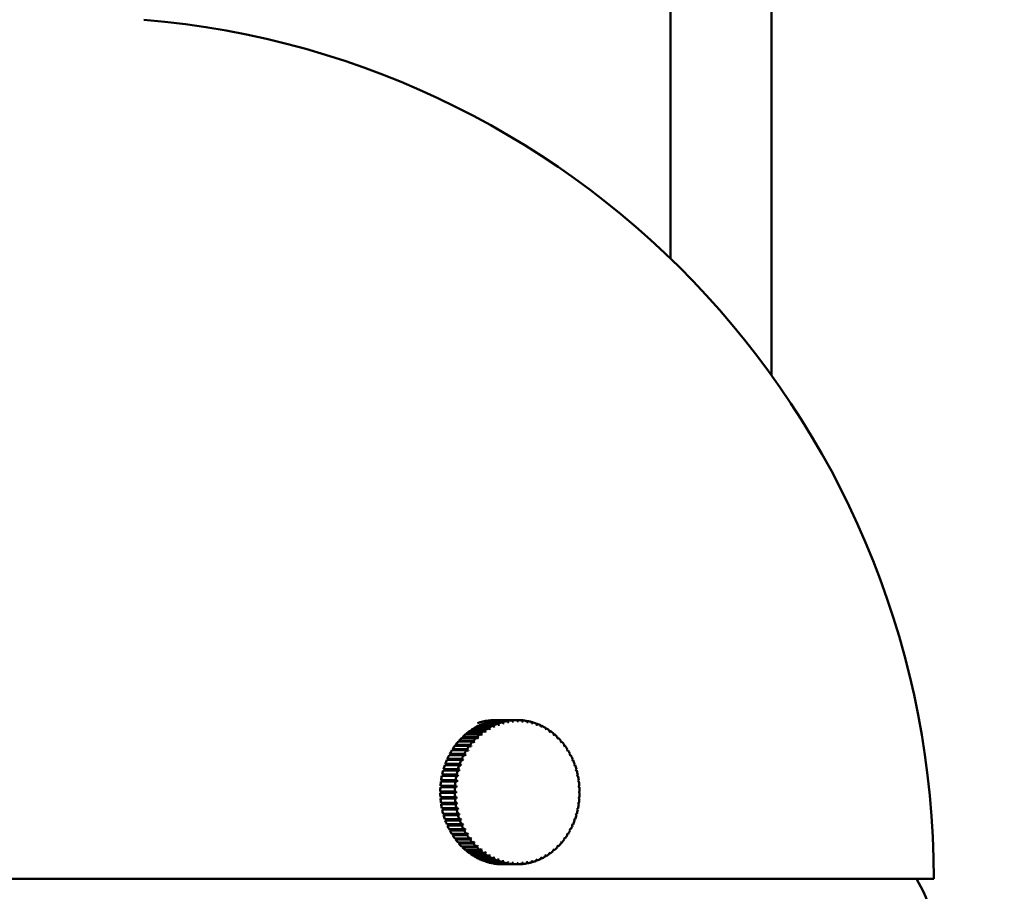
# Model space of a CAD drawing. Header units: millimetres. Extents: x 849 to 4035, y 828 to 3843.
# Tile 31 of 105: x 2190 to 2258, y 1545 to 1606. Entities that reach past the tile are written whole.
import ezdxf

# ---------------------------------------------------------------- set-up
doc = ezdxf.new("R2010")
doc.units = ezdxf.units.MM
doc.header["$LTSCALE"] = 15
doc.layers.add('Widoczne (ISO)', color=7, linetype='Continuous', lineweight=50)
doc.layers.add('Wymiar (ISO)', color=7, linetype='Continuous', lineweight=18)
doc.styles.add('Tekst notatki (ISO)', font='tahoma.ttf')
doc.dimstyles.new('Domyślne (ISO)', dxfattribs={"dimscale": 15, "dimtxt": 3, "dimasz": 3, "dimexe": 3.175, "dimexo": 0, "dimgap": 0.762, "dimtad": 1, "dimdec": 1, "dimlfac": 0.03937, "dimrnd": 1e-08, "dimzin": 0, "dimdsep": 46, "dimtxsty": 'Tekst notatki (ISO)', "dimblk": 'Filled-1', "dimcen": 0.09, "dimdle": 10, "dimse1": 1, "dimse2": 1, "dimclrd": 256, "dimclre": 256, "dimclrt": 256, "dimadec": 0, "dimazin": 0, "dimtfac": 0.666667, "dimtmove": 0, "dimatfit": 3, "dimfxl": 1, "dimtolj": 1, "dimlwd": 15, "dimlwe": 15, "dimarcsym": 0})

# ---------------------------------------------------------------- blocks, each defined once
blk = doc.blocks.new('Filled-1')
at = {"color": 0}
for p, q in [((0, 0), (-1, 0.25)), ((-1, 0.25), (-1, -0.25)), ((-1, 0), (0, 0)), ((-1, -0.25), (0, 0))]:
    blk.add_line(p, q, dxfattribs=at)
at = {"color": 0, "flags": 128}
blk.add_lwpolyline([(-1, -0.25), (0, 0), (-1, 0.25), (-1, -0.25)], dxfattribs=at)
at = {"color": 0}
blk.add_solid([(-1, -0.25), (0, 0), (-1, 0.25), (-1, -0.25)], dxfattribs=at)
blk = doc.blocks.new('*D8')
at = {"layer": 'Defpoints', "color": 0, "transparency": 16777216}
for p in [(1978.861, 1686.061), (2593.483, 1686.061), (2593.483, 903.188)]:
    blk.add_point(p, dxfattribs=at)
at = {"layer": 'Wymiar (ISO)', "lineweight": 15, "transparency": 16777216}
blk.add_line((2023.861, 903.188), (2548.483, 903.188), dxfattribs=at)
at = {"layer": 'Wymiar (ISO)', "lineweight": 15, "transparency": 16777216, "xscale": 45, "yscale": 45, "zscale": 45, "rotation": 180}
blk.add_blockref('Filled-1', (1978.861, 903.188), dxfattribs=at)
at = {"layer": 'Wymiar (ISO)', "lineweight": 15, "transparency": 16777216, "xscale": 45, "yscale": 45, "zscale": 45}
blk.add_blockref('Filled-1', (2593.483, 903.188), dxfattribs=at)
at = {"layer": 'Wymiar (ISO)', "lineweight": 18, "transparency": 16777216, "insert": (2193.951, 1037.52), "char_height": 45, "attachment_point": 1, "style": 'Tekst notatki (ISO)'}
blk.add_mtext('\\A1;24.8\\P63 mm', dxfattribs=at)

msp = doc.modelspace()

# ---------------------------------------------------------------- linework, layer by layer
at = {"layer": 'Widoczne (ISO)'}
for p, q in [((2234.983, 2273.602), (2234.983, 1589.047)), ((2241.983, 2273.602), (2241.983, 1580.958)), ((2222.666, 1556.664), (2221.666, 1556.664)), ((2221.746, 1556.702), (2222.746, 1556.702)), ((2221.759, 1556.664), (2221.746, 1556.702)), ((2222.983, 1556.803), (2221.983, 1556.803)), ((2222.066, 1556.834), (2223.066, 1556.834)), ((2222.074, 1556.803), (2222.066, 1556.834)), ((2223.31, 1556.913), (2222.31, 1556.913)), ((2222.394, 1556.936), (2223.394, 1556.936)), ((2222.399, 1556.913), (2222.394, 1556.936)), ((2223.643, 1556.993), (2222.643, 1556.993)), ((2222.728, 1557.008), (2223.728, 1557.008)), ((2222.73, 1556.993), (2222.728, 1557.008)), ((2222.847, 1557.061), (2222.858, 1557.061)), ((2223.98, 1557.042), (2222.98, 1557.042)), ((2223.033, 1556.739), (2223.081, 1556.739)), ((2223.066, 1557.05), (2224.066, 1557.05)), ((2223.067, 1557.042), (2223.066, 1557.05)), ((2224.32, 1557.061), (2223.32, 1557.061)), ((2223.361, 1556.839), (2223.386, 1556.839)), ((2224.32, 1557.061), (2224.406, 1557.061)), ((2224.663, 1557.041), (2224.746, 1557.041)), ((2225.003, 1556.991), (2225.083, 1556.991)), ((2225.338, 1556.91), (2225.416, 1556.91)), ((2225.666, 1556.799), (2225.742, 1556.799)), ((2225.985, 1556.659), (2226.059, 1556.659)), ((2221.782, 1556.08), (2220.782, 1556.08)), ((2220.852, 1556.139), (2221.852, 1556.139)), ((2220.889, 1556.08), (2220.852, 1556.139)), ((2222.063, 1556.301), (2221.063, 1556.301)), ((2221.137, 1556.353), (2222.137, 1556.353)), ((2221.164, 1556.301), (2221.137, 1556.353)), ((2222.358, 1556.496), (2221.358, 1556.496)), ((2221.435, 1556.541), (2222.435, 1556.541)), ((2221.455, 1556.496), (2221.435, 1556.541)), ((2221.809, 1556.058), (2221.915, 1556.058)), ((2222.099, 1556.268), (2222.191, 1556.268)), ((2222.4, 1556.452), (2222.479, 1556.452)), ((2222.712, 1556.61), (2222.777, 1556.61)), ((2226.293, 1556.491), (2226.367, 1556.491)), ((2226.589, 1556.295), (2226.661, 1556.295)), ((2226.869, 1556.073), (2226.942, 1556.073)), ((2220.097, 1555.351), (2221.097, 1555.351)), ((2220.162, 1555.286), (2220.097, 1555.351)), ((2220.154, 1555.275), (2220.162, 1555.286)), ((2220.162, 1555.286), (2221.181, 1555.286)), ((2221.269, 1555.566), (2220.269, 1555.566)), ((2220.33, 1555.636), (2221.33, 1555.636)), ((2220.391, 1555.566), (2220.33, 1555.636)), ((2220.391, 1555.566), (2220.391, 1555.566)), ((2221.517, 1555.835), (2220.517, 1555.835)), ((2220.583, 1555.899), (2221.583, 1555.899)), ((2220.63, 1555.835), (2220.583, 1555.899)), ((2221.269, 1555.566), (2221.408, 1555.566)), ((2221.532, 1555.823), (2221.653, 1555.823)), ((2227.136, 1555.827), (2227.207, 1555.827)), ((2227.392, 1555.557), (2227.454, 1555.557)), ((2220.646, 1554.636), (2219.646, 1554.636)), ((2219.691, 1554.721), (2220.691, 1554.721)), ((2219.765, 1554.669), (2219.691, 1554.721)), ((2219.747, 1554.636), (2219.765, 1554.669)), ((2219.765, 1554.669), (2220.785, 1554.669)), ((2220.832, 1554.964), (2219.832, 1554.964)), ((2219.883, 1555.045), (2220.883, 1555.045)), ((2219.953, 1554.987), (2219.883, 1555.045)), ((2219.939, 1554.964), (2219.953, 1554.987)), ((2219.953, 1554.987), (2220.973, 1554.987)), ((2221.04, 1555.275), (2220.04, 1555.275)), ((2227.627, 1555.266), (2227.682, 1555.266)), ((2227.84, 1554.955), (2227.889, 1554.955)), ((2228.03, 1554.626), (2228.075, 1554.626)), ((2220.343, 1553.934), (2219.343, 1553.934)), ((2219.376, 1554.026), (2220.376, 1554.026)), ((2219.456, 1553.988), (2219.376, 1554.026)), ((2219.436, 1553.934), (2219.456, 1553.988)), ((2219.456, 1553.988), (2220.478, 1553.988)), ((2220.482, 1554.292), (2219.482, 1554.292)), ((2219.522, 1554.381), (2220.522, 1554.381)), ((2219.599, 1554.336), (2219.522, 1554.381)), ((2219.579, 1554.292), (2219.599, 1554.336)), ((2219.599, 1554.336), (2220.62, 1554.336)), ((2228.197, 1554.281), (2228.238, 1554.281)), ((2228.338, 1553.923), (2228.377, 1553.923)), ((2219.159, 1553.283), (2220.159, 1553.283)), ((2219.243, 1553.259), (2219.159, 1553.283)), ((2219.227, 1553.186), (2219.243, 1553.259)), ((2220.228, 1553.564), (2219.228, 1553.564)), ((2219.243, 1553.259), (2220.266, 1553.259)), ((2219.255, 1553.659), (2220.255, 1553.659)), ((2219.337, 1553.629), (2219.255, 1553.659)), ((2219.319, 1553.564), (2219.337, 1553.629)), ((2219.337, 1553.629), (2220.359, 1553.629)), ((2228.455, 1553.553), (2228.491, 1553.553)), ((2220.075, 1552.8), (2219.075, 1552.8)), ((2219.089, 1552.899), (2220.089, 1552.899)), ((2219.174, 1552.883), (2219.089, 1552.899)), ((2220.138, 1553.186), (2219.138, 1553.186)), ((2219.163, 1552.8), (2219.174, 1552.883)), ((2219.174, 1552.883), (2220.197, 1552.883)), ((2228.545, 1553.174), (2228.579, 1553.174)), ((2228.608, 1552.788), (2228.642, 1552.788)), ((2219.028, 1552.117), (2220.028, 1552.117)), ((2219.114, 1552.117), (2219.028, 1552.117)), ((2220.028, 1552.017), (2219.028, 1552.017)), ((2220.038, 1552.41), (2219.038, 1552.41)), ((2219.045, 1552.509), (2220.045, 1552.509)), ((2219.131, 1552.501), (2219.045, 1552.509)), ((2219.114, 1552.117), (2220.138, 1552.117)), ((2219.114, 1552.017), (2219.114, 1552.117)), ((2219.125, 1552.41), (2219.131, 1552.501)), ((2219.131, 1552.501), (2220.154, 1552.501)), ((2228.645, 1552.398), (2228.678, 1552.398)), ((2228.688, 1552.105), (2228.655, 1552.105)), ((2219.037, 1551.725), (2220.037, 1551.725)), ((2219.044, 1551.625), (2219.13, 1551.633)), ((2220.044, 1551.625), (2219.044, 1551.625)), ((2219.074, 1551.334), (2220.074, 1551.334)), ((2219.087, 1551.236), (2219.172, 1551.251)), ((2220.087, 1551.236), (2219.087, 1551.236)), ((2219.13, 1551.633), (2219.124, 1551.725)), ((2220.153, 1551.633), (2219.13, 1551.633)), ((2219.172, 1551.251), (2219.161, 1551.334)), ((2220.195, 1551.251), (2219.172, 1551.251)), ((2228.64, 1551.323), (2228.607, 1551.323)), ((2228.677, 1551.713), (2228.645, 1551.713)), ((2219.136, 1550.949), (2220.136, 1550.949)), ((2219.156, 1550.851), (2219.24, 1550.874)), ((2220.156, 1550.851), (2219.156, 1550.851)), ((2219.24, 1550.874), (2219.225, 1550.949)), ((2219.225, 1550.569), (2220.225, 1550.569)), ((2220.263, 1550.874), (2219.24, 1550.874)), ((2219.251, 1550.474), (2219.334, 1550.505)), ((2219.334, 1550.505), (2219.316, 1550.569)), ((2220.356, 1550.505), (2219.334, 1550.505)), ((2228.488, 1550.558), (2228.451, 1550.558)), ((2228.577, 1550.937), (2228.542, 1550.937)), ((2220.251, 1550.474), (2219.251, 1550.474)), ((2219.339, 1550.2), (2220.339, 1550.2)), ((2219.372, 1550.107), (2219.452, 1550.145)), ((2220.372, 1550.107), (2219.372, 1550.107)), ((2219.452, 1550.145), (2219.432, 1550.2)), ((2220.474, 1550.145), (2219.452, 1550.145)), ((2219.478, 1549.841), (2220.478, 1549.841)), ((2219.594, 1549.797), (2219.575, 1549.841)), ((2228.233, 1549.831), (2228.192, 1549.831)), ((2228.373, 1550.189), (2228.334, 1550.189)), ((2219.517, 1549.752), (2219.594, 1549.797)), ((2220.517, 1549.752), (2219.517, 1549.752)), ((2220.615, 1549.797), (2219.594, 1549.797)), ((2219.641, 1549.497), (2220.641, 1549.497)), ((2219.686, 1549.411), (2219.759, 1549.463)), ((2220.686, 1549.411), (2219.686, 1549.411)), ((2219.759, 1549.463), (2219.742, 1549.497)), ((2220.78, 1549.463), (2219.759, 1549.463)), ((2219.826, 1549.168), (2220.826, 1549.168)), ((2219.877, 1549.087), (2219.947, 1549.145)), ((2219.947, 1549.145), (2219.933, 1549.168)), ((2220.967, 1549.145), (2219.947, 1549.145)), ((2227.883, 1549.158), (2227.834, 1549.158)), ((2228.07, 1549.486), (2228.025, 1549.486)), ((2220.877, 1549.087), (2219.877, 1549.087)), ((2220.034, 1548.857), (2221.034, 1548.857)), ((2220.09, 1548.781), (2220.156, 1548.845)), ((2221.09, 1548.781), (2220.09, 1548.781)), ((2220.156, 1548.845), (2220.147, 1548.857)), ((2221.174, 1548.845), (2220.156, 1548.845)), ((2220.262, 1548.566), (2221.262, 1548.566)), ((2220.323, 1548.495), (2220.384, 1548.565)), ((2221.323, 1548.495), (2220.323, 1548.495)), ((2220.384, 1548.565), (2220.384, 1548.566)), ((2221.401, 1548.565), (2220.384, 1548.565)), ((2227.446, 1548.557), (2227.384, 1548.557)), ((2227.675, 1548.848), (2227.62, 1548.848)), ((2220.509, 1548.296), (2221.509, 1548.296)), ((2220.575, 1548.231), (2220.623, 1548.296)), ((2221.575, 1548.231), (2220.575, 1548.231)), ((2220.773, 1548.049), (2221.773, 1548.049)), ((2220.843, 1547.99), (2220.881, 1548.049)), ((2221.843, 1547.99), (2220.843, 1547.99)), ((2221.054, 1547.828), (2222.054, 1547.828)), ((2221.128, 1547.775), (2221.156, 1547.828)), ((2222.128, 1547.775), (2221.128, 1547.775)), ((2221.646, 1548.307), (2221.523, 1548.307)), ((2221.907, 1548.071), (2221.8, 1548.071)), ((2222.182, 1547.86), (2222.089, 1547.86)), ((2226.653, 1547.821), (2226.58, 1547.821)), ((2226.934, 1548.042), (2226.861, 1548.042)), ((2227.199, 1548.288), (2227.128, 1548.288)), ((2221.349, 1547.632), (2222.349, 1547.632)), ((2221.426, 1547.586), (2221.446, 1547.632)), ((2222.426, 1547.586), (2221.426, 1547.586)), ((2221.656, 1547.464), (2222.656, 1547.464)), ((2221.736, 1547.425), (2221.75, 1547.464)), ((2222.736, 1547.425), (2221.736, 1547.425)), ((2221.974, 1547.324), (2222.974, 1547.324)), ((2222.056, 1547.293), (2222.065, 1547.324)), ((2223.056, 1547.293), (2222.056, 1547.293)), ((2222.3, 1547.213), (2223.3, 1547.213)), ((2222.384, 1547.189), (2222.389, 1547.213)), ((2223.384, 1547.189), (2222.384, 1547.189)), ((2222.47, 1547.675), (2222.391, 1547.675)), ((2222.632, 1547.132), (2223.632, 1547.132)), ((2222.767, 1547.517), (2222.703, 1547.517)), ((2222.718, 1547.116), (2222.72, 1547.132)), ((2223.718, 1547.116), (2222.718, 1547.116)), ((2223.071, 1547.387), (2223.023, 1547.387)), ((2223.377, 1547.286), (2223.351, 1547.286)), ((2225.073, 1547.13), (2224.992, 1547.13)), ((2225.406, 1547.21), (2225.328, 1547.21)), ((2225.732, 1547.32), (2225.656, 1547.32)), ((2226.05, 1547.459), (2225.976, 1547.459)), ((2226.357, 1547.626), (2226.284, 1547.626)), ((2222.97, 1547.081), (2223.97, 1547.081)), ((2223.056, 1547.073), (2223.057, 1547.081)), ((2224.056, 1547.073), (2223.056, 1547.073)), ((2223.309, 1547.062), (2224.309, 1547.062)), ((2223.396, 1547.061), (2223.396, 1547.062)), ((2224.396, 1547.061), (2223.396, 1547.061)), ((2224.735, 1547.08), (2224.652, 1547.08)), ((2133.733, 1546.061), (2253.233, 1546.061)), ((2252.04, 1546.061), (2252.493, 1545.191))]:
    msp.add_line(p, q, dxfattribs=at)
for centre, radius, start, end in [((2193.483, 1546.061), 59.75, 0, 85.19976), ((2248.058, 1542.882), 5, 7.12412, 27.49431)]:
    msp.add_arc(centre, radius, start, end, dxfattribs=at)
for centre, major_axis, ratio, start_param, end_param in [((2223.358, 1552.061), (0, 5), 0.866025, 0.401499, 0.460038), ((2222.858, 1552.061), (0, 5), 0.866025, 6.225418, 6.572872), ((2223.358, 1552.061), (0, 5), 0.866025, 0.322959, 0.381498), ((2223.358, 1552.061), (0, 5), 0.866025, 0.244419, 0.302958), ((2223.358, 1552.061), (0, 5), 0.866025, 0.165879, 0.224419), ((2224.358, 1552.061), (0, 5), 0.866025, 0.401499, 0.460038), ((2221.693, 1552.042), (-3.119, 6.544), 0.462169, 5.241001, 5.256539), ((2223.358, 1552.061), (0, 5), 0.866025, 0.087339, 0.145879), ((2224.358, 1552.061), (0, 5), 0.866025, 0.322959, 0.381498), ((2221.773, 1552.08), (3.119, -6.544), 0.462169, 2.099409, 2.114946), ((2221.692, 1552.046), (-2.538, 6.791), 0.475713, 5.281925, 5.297462), ((2224.396, 1552.061), (0, 4.918), 0.866025, 0.302791, 0.323126), ((2223.358, 1552.061), (0, 5), 0.866025, 0.0088, 0.067339), ((2224.358, 1552.061), (0, 5), 0.866025, 0.244419, 0.302958), ((2221.774, 1552.077), (2.538, -6.791), 0.475713, 2.140333, 2.15587), ((2221.691, 1552.05), (-1.927, 6.989), 0.486325, 5.324529, 5.340067), ((2224.396, 1552.061), (0, 4.918), 0.866025, 0.224252, 0.244586), ((2224.358, 1552.061), (0, 5), 0.866025, 0.165879, 0.224419), ((2221.775, 1552.073), (1.927, -6.989), 0.486325, 2.182937, 2.198474), ((2221.69, 1552.053), (-1.294, 7.133), 0.493938, 5.368446, 5.383983), ((2224.396, 1552.061), (0, 4.918), 0.866025, 0.145712, 0.166046), ((2224.358, 1552.061), (0, 5), 0.866025, 0.087339, 0.145879), ((2221.775, 1552.069), (1.294, -7.133), 0.493938, 2.226853, 2.24239), ((2221.69, 1552.057), (-0.646, 7.221), 0.498505, 5.413262, 5.428799), ((2224.396, 1552.061), (0, 4.918), 0.866025, 0.067172, 0.087506), ((2224.358, 1552.061), (0, 5), 0.866025, 0.0088, 0.067339), ((2221.776, 1552.065), (0.646, -7.221), 0.498505, 2.271669, 2.287206), ((2221.689, 1552.061), (0.01, 7.25), 0.5, 5.458533, 5.47407), ((2224.396, 1552.061), (0, 4.918), 0.866025, 6.271817, 6.292152), ((2221.776, 1552.061), (-0.01, -7.25), 0.5, 2.31694, 2.332477), ((2224.358, 1552.061), (0, 5), 0.866025, 6.213445, 6.271984), ((2221.69, 1552.065), (0.666, 7.219), 0.498411, 5.503797, 5.519334), ((2224.396, 1552.061), (0, 4.918), 0.866025, 6.193278, 6.213612), ((2221.776, 1552.057), (-0.666, -7.219), 0.498411, 2.362204, 2.377741), ((2224.358, 1552.061), (0, 5), 0.866025, 6.134905, 6.193445), ((2221.69, 1552.069), (1.314, 7.13), 0.49375, 5.548592, 5.564129), ((2224.396, 1552.061), (0, 4.918), 0.866025, 6.114738, 6.135072), ((2221.775, 1552.053), (-1.314, -7.13), 0.49375, 2.406999, 2.422536), ((2224.358, 1552.061), (0, 5), 0.866025, 6.056365, 6.114905), ((2221.691, 1552.073), (1.946, 6.984), 0.486044, 5.592474, 5.608011), ((2224.396, 1552.061), (0, 4.918), 0.866025, 6.036198, 6.056532), ((2221.775, 1552.049), (-1.946, -6.984), 0.486044, 2.450881, 2.466418), ((2224.358, 1552.061), (0, 5), 0.866025, 5.977826, 6.036365), ((2221.692, 1552.077), (2.556, 6.784), 0.475342, 5.635032, 5.650569), ((2224.396, 1552.061), (0, 4.918), 0.866025, 5.957658, 5.977993), ((2221.774, 1552.046), (-2.556, -6.784), 0.475342, 2.493439, 2.508976), ((2224.358, 1552.061), (0, 5), 0.866025, 5.899286, 5.957825), ((2221.693, 1552.08), (3.137, 6.536), 0.46171, 5.675899, 5.691436), ((2221.773, 1552.042), (-3.137, -6.536), 0.46171, 2.534306, 2.549844), ((2224.358, 1552.061), (0, -5), 0.866025, 2.679153, 2.737693), ((2223.358, 1552.061), (0, 5), 0.866025, 0.637118, 0.695658), ((2223.358, 1552.061), (0, 5), 0.866025, 0.558578, 0.617118), ((2223.358, 1552.061), (0, 5), 0.866025, 0.480038, 0.538578), ((2224.358, 1552.061), (0, 5), 0.866025, 0.637118, 0.695658), ((2221.698, 1552.032), (-4.653, 5.56), 0.404861, 5.13118, 5.146717), ((2224.358, 1552.061), (0, 5), 0.866025, 0.558578, 0.617118), ((2221.768, 1552.091), (4.653, -5.56), 0.404861, 1.989587, 2.005124), ((2224.396, 1552.061), (0, -4.918), 0.866025, 3.758543, 3.778878), ((2221.696, 1552.035), (-4.18, 5.923), 0.426633, 5.165398, 5.180935), ((2224.358, 1552.061), (0, 5), 0.866025, 0.480038, 0.538578), ((2221.77, 1552.087), (4.18, -5.923), 0.426633, 2.023806, 2.039343), ((2224.396, 1552.061), (0, -4.918), 0.866025, 3.680003, 3.700338), ((2221.694, 1552.039), (-3.668, 6.253), 0.445775, 5.202073, 5.21761), ((2224.396, 1552.061), (0, -4.918), 0.866025, 3.601464, 3.621798), ((2221.771, 1552.084), (3.668, -6.253), 0.445775, 2.06048, 2.076017), ((2224.396, 1552.061), (0, 4.918), 0.866025, 0.381331, 0.401666), ((2224.396, 1552.061), (0, 4.918), 0.866025, 5.879118, 5.899453), ((2221.694, 1552.084), (3.684, 6.244), 0.44523, 5.714762, 5.730299), ((2224.396, 1552.061), (0, 4.918), 0.866025, 5.800579, 5.820913), ((2221.771, 1552.038), (-3.684, -6.244), 0.44523, 2.573169, 2.588707), ((2224.358, 1552.061), (0, -5), 0.866025, 2.600613, 2.659153), ((2221.696, 1552.087), (4.195, 5.913), 0.426006, 5.751364, 5.766902), ((2224.396, 1552.061), (0, 4.918), 0.866025, 5.722039, 5.742373), ((2221.77, 1552.035), (-4.195, -5.913), 0.426006, 2.609772, 2.625309), ((2224.358, 1552.061), (0, -5), 0.866025, 2.522074, 2.580613), ((2221.698, 1552.091), (4.666, 5.548), 0.404155, 5.785505, 5.801042), ((2224.396, 1552.061), (0, 4.918), 0.866025, 5.643499, 5.663833), ((2221.768, 1552.032), (-4.666, -5.548), 0.404155, 2.643912, 2.65945), ((2224.358, 1552.061), (0, -5), 0.866025, 2.443534, 2.502073), ((2223.358, 1552.061), (0, 5), 0.866025, 0.794198, 0.852737), ((2223.358, 1552.061), (0, 5), 0.866025, 0.715658, 0.774197), ((2224.358, 1552.061), (0, 5), 0.866025, 0.794198, 0.852737), ((2221.761, 1552.099), (5.824, -4.318), 0.32518, 1.902939, 1.918476), ((2224.396, 1552.061), (0, -4.918), 0.866025, 3.994163, 4.014497), ((2221.702, 1552.026), (-5.475, 4.753), 0.353978, 5.070663, 5.086201), ((2224.358, 1552.061), (0, 5), 0.866025, 0.715658, 0.774197), ((2221.763, 1552.097), (5.475, -4.753), 0.353978, 1.929071, 1.944608), ((2224.396, 1552.061), (0, -4.918), 0.866025, 3.915623, 3.935957), ((2221.7, 1552.029), (-5.084, 5.168), 0.380593, 5.099567, 5.115104), ((2221.766, 1552.094), (5.084, -5.168), 0.380593, 1.957975, 1.973512), ((2224.396, 1552.061), (0, -4.918), 0.866025, 3.837083, 3.857418), ((2221.7, 1552.094), (5.097, 5.156), 0.379813, 5.817036, 5.832573), ((2224.396, 1552.061), (0, 4.918), 0.866025, 5.564959, 5.585294), ((2221.766, 1552.029), (-5.097, -5.156), 0.379813, 2.675443, 2.690981), ((2224.358, 1552.061), (0, -5), 0.866025, 2.364994, 2.423533), ((2221.702, 1552.097), (5.486, 4.74), 0.353129, 5.845856, 5.861393), ((2224.396, 1552.061), (0, 4.918), 0.866025, 5.486419, 5.506754), ((2221.763, 1552.026), (-5.486, -4.74), 0.353129, 2.704263, 2.719801), ((2224.358, 1552.061), (0, -5), 0.866025, 2.286454, 2.344994), ((2221.705, 1552.099), (5.834, 4.304), 0.324267, 5.871903, 5.88744), ((2224.396, 1552.061), (0, 4.918), 0.866025, 5.407879, 5.428214), ((2223.358, 1552.061), (0, 5), 0.866025, 1.029817, 1.088357), ((2223.358, 1552.061), (0, 5), 0.866025, 0.951277, 1.009817), ((2223.358, 1552.061), (0, 5), 0.866025, 0.872737, 0.931277), ((2224.358, 1552.061), (0, 5), 0.866025, 1.029817, 1.088357), ((2221.71, 1552.019), (-6.4, 3.406), 0.261761, 5.000685, 5.016222), ((2224.358, 1552.061), (0, 5), 0.866025, 0.951277, 1.009817), ((2221.755, 1552.104), (6.4, -3.406), 0.261761, 1.859093, 1.87463), ((2224.396, 1552.061), (0, -4.918), 0.866025, 4.151242, 4.171577), ((2221.707, 1552.021), (-6.132, 3.868), 0.294378, 5.021203, 5.03674), ((2224.358, 1552.061), (0, 5), 0.866025, 0.872737, 0.931277), ((2221.758, 1552.102), (6.132, -3.868), 0.294378, 1.87961, 1.895147), ((2224.396, 1552.061), (0, -4.918), 0.866025, 4.072703, 4.093037), ((2221.705, 1552.023), (-5.824, 4.318), 0.32518, 5.044531, 5.060069), ((2221.761, 1552.023), (-5.834, -4.304), 0.324267, 2.73031, 2.745847), ((2224.358, 1552.061), (0, -5), 0.866025, 2.207914, 2.266454), ((2221.707, 1552.102), (6.141, 3.854), 0.293407, 5.895145, 5.910683), ((2224.396, 1552.061), (0, 4.918), 0.866025, 5.32934, 5.349674), ((2221.758, 1552.021), (6.141, 3.854), 0.293407, 5.895145, 5.910683), ((2224.358, 1552.061), (0, -5), 0.866025, 2.129375, 2.187914), ((2221.71, 1552.104), (6.408, 3.391), 0.260737, 5.915577, 5.931114), ((2224.396, 1552.061), (0, 4.918), 0.866025, 5.2508, 5.271134), ((2221.755, 1552.019), (6.408, 3.391), 0.260737, 5.915577, 5.931114), ((2224.358, 1552.061), (0, -5), 0.866025, 2.050835, 2.109374), ((2223.358, 1552.061), (0, 5), 0.866025, 1.186897, 1.245436), ((2223.358, 1552.061), (0, 5), 0.866025, 1.108357, 1.166896), ((2224.358, 1552.061), (0, 5), 0.866025, 1.186897, 1.245436), ((2221.716, 1552.015), (-6.821, 2.455), 0.191896, 4.968036, 4.983573), ((2224.358, 1552.061), (0, 5), 0.866025, 1.108357, 1.166896), ((2221.749, 1552.107), (6.821, -2.455), 0.191896, 1.826443, 1.84198), ((2224.396, 1552.061), (0, -4.918), 0.866025, 4.308322, 4.328656), ((2221.713, 1552.017), (-6.63, 2.934), 0.22753, 4.982969, 4.998507), ((2221.752, 1552.106), (6.63, -2.934), 0.22753, 1.841377, 1.856914), ((2224.396, 1552.061), (0, -4.918), 0.866025, 4.229782, 4.250117), ((2221.713, 1552.106), (6.636, 2.92), 0.22646, 5.933207, 5.948744), ((2224.396, 1552.061), (0, 4.918), 0.866025, 5.17226, 5.192594), ((2221.752, 1552.017), (6.636, 2.92), 0.22646, 5.933207, 5.948744), ((2224.358, 1552.061), (0, -5), 0.866025, 1.972295, 2.030834), ((2221.716, 1552.107), (6.827, 2.441), 0.190787, 5.948057, 5.963594), ((2224.396, 1552.061), (0, 4.918), 0.866025, 5.09372, 5.114055), ((2221.749, 1552.015), (6.827, 2.441), 0.190787, 5.948057, 5.963594), ((2224.358, 1552.061), (0, -5), 0.866025, 1.893755, 1.952295), ((2223.358, 1552.061), (0, 5), 0.866025, 1.265437, 1.323976), ((2224.358, 1552.061), (0, 5), 0.866025, 1.265437, 1.323976), ((2221.743, 1552.11), (7.096, -1.483), 0.117306, 1.804818, 1.820356), ((2221.719, 1552.014), (-6.977, 1.971), 0.155079, 4.955858, 4.971395), ((2224.396, 1552.061), (0, -4.918), 0.866025, 4.465402, 4.485736), ((2221.746, 1552.109), (6.977, -1.971), 0.155079, 1.814265, 1.829803), ((2224.396, 1552.061), (0, -4.918), 0.866025, 4.386862, 4.407196), ((2221.719, 1552.109), (6.981, 1.956), 0.153937, 5.96015, 5.975687), ((2224.396, 1552.061), (0, 4.918), 0.866025, 5.01518, 5.035515), ((2221.746, 1552.014), (6.981, 1.956), 0.153937, 5.96015, 5.975687), ((2224.358, 1552.061), (0, -5), 0.866025, 1.815215, 1.873755), ((2221.723, 1552.11), (7.1, 1.468), 0.116139, 5.969514, 5.985051), ((2224.396, 1552.061), (0, 4.918), 0.866025, 4.936641, 4.956975), ((2223.358, 1552.061), (0, 5), 0.866025, 1.422516, 1.481056), ((2223.358, 1552.061), (0, 5), 0.866025, 1.343976, 1.402516), ((2224.358, 1552.061), (0, 5), 0.866025, 1.422516, 1.481056), ((2221.726, 1552.012), (-7.182, 0.993), 0.07881, 4.93967, 4.955208), ((2224.358, 1552.061), (0, 5), 0.866025, 1.343976, 1.402516), ((2221.74, 1552.111), (7.182, -0.993), 0.07881, 1.798078, 1.813615), ((2221.723, 1552.013), (-7.096, 1.483), 0.117306, 4.946411, 4.961948), ((2224.396, 1552.061), (0, -4.918), 0.866025, 4.543941, 4.564276), ((2221.743, 1552.013), (7.1, 1.468), 0.116139, 5.969514, 5.985051), ((2224.358, 1552.061), (0, -5), 0.866025, 1.736675, 1.795215), ((2221.726, 1552.111), (7.184, 0.978), 0.077624, 5.976172, 5.99171), ((2224.396, 1552.061), (0, 4.918), 0.866025, 4.858101, 4.878435), ((2221.739, 1552.012), (7.184, 0.978), 0.077624, 5.976172, 5.99171), ((2224.358, 1552.061), (0, -5), 0.866025, 1.658136, 1.716675), ((2223.358, 1552.061), (0, 5), 0.866025, 1.501056, 1.559596), ((2223.358, 1552.061), (0, 5), 0.866025, 1.579596, 1.638135), ((2224.358, 1552.061), (0, 5), 0.866025, 1.501056, 1.559596), ((2221.733, 1552.111), (7.25, -0.008), 0.0006, 1.792648, 1.808186), ((2221.733, 1552.011), (-7.25, 0.008), 0.0006, 4.934241, 4.949778), ((2224.358, 1552.061), (0, 5), 0.866025, 1.579596, 1.638135), ((2221.729, 1552.011), (-7.233, 0.501), 0.039828, 4.935618, 4.951155), ((2221.736, 1552.111), (7.233, -0.501), 0.039828, 1.794025, 1.809562), ((2224.396, 1552.061), (0, -4.918), 0.866025, 4.701021, 4.721356), ((2224.396, 1552.061), (0, -4.918), 0.866025, 4.622481, 4.642816), ((2221.729, 1552.111), (7.234, 0.485), 0.038631, 5.980143, 5.99568), ((2224.396, 1552.061), (0, 4.918), 0.866025, 4.779561, 4.799895), ((2221.736, 1552.011), (7.234, 0.485), 0.038631, 5.980143, 5.99568), ((2224.396, 1552.061), (0, 4.918), 0.866025, 4.701021, 4.721356), ((2221.733, 1552.111), (7.25, -0.008), 0.0006, 0.28621, 0.301747), ((2221.733, 1552.011), (7.25, -0.008), 0.0006, 0.28621, 0.301747), ((2224.358, 1552.061), (0, -5), 0.866025, 1.501056, 1.559596), ((2224.358, 1552.061), (0, -5), 0.866025, 1.579596, 1.638135), ((2223.358, 1552.061), (0, 5), 0.866025, 1.658136, 1.716675), ((2223.358, 1552.061), (0, 5), 0.866025, 1.736675, 1.795215), ((2221.729, 1552.111), (7.234, 0.485), 0.038631, 4.473705, 4.489242), ((2221.736, 1552.011), (-7.234, -0.485), 0.038631, 1.332112, 1.347649), ((2224.358, 1552.061), (0, 5), 0.866025, 1.658136, 1.716675), ((2221.726, 1552.111), (7.184, 0.978), 0.077624, 4.469734, 4.485271), ((2221.739, 1552.012), (-7.184, -0.978), 0.077624, 1.328141, 1.343679), ((2224.358, 1552.061), (0, 5), 0.866025, 1.736675, 1.795215), ((2224.396, 1552.061), (0, -4.918), 0.866025, 4.779561, 4.799895), ((2224.396, 1552.061), (0, -4.918), 0.866025, 4.858101, 4.878435), ((2224.358, 1552.061), (0, -5), 0.866025, 1.343976, 1.402516), ((2224.396, 1552.061), (0, 4.918), 0.866025, 4.543941, 4.564276), ((2221.726, 1552.012), (7.182, -0.993), 0.07881, 0.291639, 0.307177), ((2221.74, 1552.111), (7.182, -0.993), 0.07881, 0.291639, 0.307177), ((2224.396, 1552.061), (0, 4.918), 0.866025, 4.622481, 4.642816), ((2221.729, 1552.011), (7.233, -0.501), 0.039828, 0.287587, 0.303124), ((2224.358, 1552.061), (0, -5), 0.866025, 1.422516, 1.481056), ((2221.736, 1552.111), (7.233, -0.501), 0.039828, 0.287587, 0.303124), ((2223.358, 1552.061), (0, 5), 0.866025, 1.815215, 1.873755), ((2221.723, 1552.11), (7.1, 1.468), 0.116139, 4.463076, 4.478613), ((2221.743, 1552.013), (-7.1, -1.468), 0.116139, 1.321483, 1.33702), ((2224.358, 1552.061), (0, 5), 0.866025, 1.815215, 1.873755), ((2221.719, 1552.109), (6.981, 1.956), 0.153937, 4.453712, 4.469249), ((2224.396, 1552.061), (0, -4.918), 0.866025, 4.936641, 4.956975), ((2224.396, 1552.061), (0, -4.918), 0.866025, 5.01518, 5.035515), ((2224.396, 1552.061), (0, 4.918), 0.866025, 4.386862, 4.407196), ((2221.746, 1552.109), (6.977, -1.971), 0.155079, 0.307827, 0.323364), ((2224.358, 1552.061), (0, -5), 0.866025, 1.265437, 1.323976), ((2224.396, 1552.061), (0, 4.918), 0.866025, 4.465402, 4.485736), ((2221.723, 1552.013), (7.096, -1.483), 0.117306, 0.29838, 0.313917), ((2221.743, 1552.11), (7.096, -1.483), 0.117306, 0.29838, 0.313917), ((2223.358, 1552.061), (0, 5), 0.866025, 1.893755, 1.952295), ((2223.358, 1552.061), (0, 5), 0.866025, 1.972295, 2.030834), ((2221.746, 1552.014), (-6.981, -1.956), 0.153937, 1.312119, 1.327656), ((2224.358, 1552.061), (0, 5), 0.866025, 1.893755, 1.952295), ((2221.716, 1552.107), (6.827, 2.441), 0.190787, 4.441618, 4.457155), ((2221.749, 1552.015), (-6.827, -2.441), 0.190787, 1.300026, 1.315563), ((2224.358, 1552.061), (0, 5), 0.866025, 1.972295, 2.030834), ((2224.396, 1552.061), (0, -4.918), 0.866025, 5.09372, 5.114055), ((2221.713, 1552.106), (6.636, 2.92), 0.22646, 4.426769, 4.442306), ((2224.396, 1552.061), (0, -4.918), 0.866025, 5.17226, 5.192594), ((2224.396, 1552.061), (0, 4.918), 0.866025, 4.229782, 4.250117), ((2221.752, 1552.106), (6.63, -2.934), 0.22753, 0.334939, 0.350476), ((2224.358, 1552.061), (0, -5), 0.866025, 1.108357, 1.166896), ((2224.396, 1552.061), (0, 4.918), 0.866025, 4.308322, 4.328656), ((2221.716, 1552.015), (6.821, -2.455), 0.191896, 0.320005, 0.335542), ((2221.749, 1552.107), (6.821, -2.455), 0.191896, 0.320005, 0.335542), ((2224.358, 1552.061), (0, -5), 0.866025, 1.186897, 1.245436), ((2221.719, 1552.014), (6.977, -1.971), 0.155079, 0.307827, 0.323364), ((2223.358, 1552.061), (0, 5), 0.866025, 2.050835, 2.109374), ((2223.358, 1552.061), (0, 5), 0.866025, 2.129375, 2.187914), ((2221.752, 1552.017), (-6.636, -2.92), 0.22646, 1.285176, 1.300714), ((2224.358, 1552.061), (0, 5), 0.866025, 2.050835, 2.109374), ((2221.71, 1552.104), (6.408, 3.391), 0.260737, 4.409139, 4.424676), ((2221.755, 1552.019), (-6.408, -3.391), 0.260737, 1.267546, 1.283083), ((2224.358, 1552.061), (0, 5), 0.866025, 2.129375, 2.187914), ((2224.396, 1552.061), (0, -4.918), 0.866025, 5.2508, 5.271134), ((2221.707, 1552.102), (6.141, 3.854), 0.293407, 4.388707, 4.404244), ((2221.758, 1552.021), (-6.141, -3.854), 0.293407, 1.247114, 1.262652), ((2224.396, 1552.061), (0, -4.918), 0.866025, 5.32934, 5.349674), ((2224.396, 1552.061), (0, 4.918), 0.866025, 4.072703, 4.093037), ((2221.758, 1552.102), (6.132, -3.868), 0.294378, 0.373172, 0.388709), ((2224.358, 1552.061), (0, -5), 0.866025, 0.951277, 1.009817), ((2224.396, 1552.061), (0, 4.918), 0.866025, 4.151242, 4.171577), ((2221.71, 1552.019), (6.4, -3.406), 0.261761, 0.352654, 0.368192), ((2221.755, 1552.104), (6.4, -3.406), 0.261761, 0.352654, 0.368192), ((2224.358, 1552.061), (0, -5), 0.866025, 1.029817, 1.088357), ((2221.713, 1552.017), (6.63, -2.934), 0.22753, 0.334939, 0.350476), ((2223.358, 1552.061), (0, 5), 0.866025, 2.207914, 2.266454), ((2223.358, 1552.061), (0, 5), 0.866025, 2.286454, 2.344994), ((2223.358, 1552.061), (0, 5), 0.866025, 2.364994, 2.423533), ((2224.358, 1552.061), (0, 5), 0.866025, 2.207914, 2.266454), ((2221.705, 1552.099), (5.834, 4.304), 0.324267, 4.365464, 4.381002), ((2221.761, 1552.023), (-5.834, -4.304), 0.324267, 1.223872, 1.239409), ((2224.358, 1552.061), (0, 5), 0.866025, 2.286454, 2.344994), ((2224.396, 1552.061), (0, -4.918), 0.866025, 5.407879, 5.428214), ((2221.702, 1552.097), (5.486, 4.74), 0.353129, 4.339418, 4.354955), ((2221.763, 1552.026), (-5.486, -4.74), 0.353129, 1.197825, 1.213362), ((2224.358, 1552.061), (0, 5), 0.866025, 2.364994, 2.423533), ((2224.396, 1552.061), (0, -4.918), 0.866025, 5.486419, 5.506754), ((2224.358, 1552.061), (0, -5), 0.866025, 0.715658, 0.774197), ((2224.396, 1552.061), (0, 4.918), 0.866025, 3.915623, 3.935957), ((2221.702, 1552.026), (-5.475, 4.753), 0.353978, 3.564225, 3.579762), ((2221.763, 1552.097), (5.475, -4.753), 0.353978, 0.422632, 0.43817), ((2224.358, 1552.061), (0, -5), 0.866025, 0.794198, 0.852737), ((2224.396, 1552.061), (0, 4.918), 0.866025, 3.994163, 4.014497), ((2221.705, 1552.023), (-5.824, 4.318), 0.32518, 3.538093, 3.55363), ((2221.761, 1552.099), (5.824, -4.318), 0.32518, 0.3965, 0.412038), ((2224.358, 1552.061), (0, -5), 0.866025, 0.872737, 0.931277), ((2221.707, 1552.021), (6.132, -3.868), 0.294378, 0.373172, 0.388709), ((2223.358, 1552.061), (0, 5), 0.866025, 2.443534, 2.502073), ((2223.358, 1552.061), (0, 5), 0.866025, 2.522074, 2.580613), ((2223.358, 1552.061), (0, 5), 0.866025, 2.600613, 2.659153), ((2221.7, 1552.094), (5.097, 5.156), 0.379813, 4.310598, 4.326135), ((2221.766, 1552.029), (-5.097, -5.156), 0.379813, 1.169005, 1.184542), ((2224.358, 1552.061), (0, 5), 0.866025, 2.443534, 2.502073), ((2224.396, 1552.061), (0, -4.918), 0.866025, 5.564959, 5.585294), ((2221.698, 1552.091), (4.666, 5.548), 0.404155, 4.279067, 4.294604), ((2221.768, 1552.032), (-4.666, -5.548), 0.404155, 1.137474, 1.153011), ((2224.358, 1552.061), (0, 5), 0.866025, 2.522074, 2.580613), ((2224.396, 1552.061), (0, -4.918), 0.866025, 5.643499, 5.663833), ((2221.696, 1552.087), (4.195, 5.913), 0.426006, 4.244926, 4.260463), ((2221.77, 1552.035), (-4.195, -5.913), 0.426006, 1.103333, 1.118871), ((2224.358, 1552.061), (0, 5), 0.866025, 2.600613, 2.659153), ((2224.396, 1552.061), (0, -4.918), 0.866025, 5.722039, 5.742373), ((2221.696, 1552.035), (-4.18, 5.923), 0.426633, 3.65896, 3.674497), ((2224.396, 1552.061), (0, 4.918), 0.866025, 3.680003, 3.700338), ((2224.358, 1552.061), (0, -5), 0.866025, 0.558578, 0.617118), ((2221.77, 1552.087), (4.18, -5.923), 0.426633, 0.517367, 0.532904), ((2224.396, 1552.061), (0, 4.918), 0.866025, 3.758543, 3.778878), ((2221.698, 1552.032), (-4.653, 5.56), 0.404861, 3.624742, 3.640279), ((2221.768, 1552.091), (4.653, -5.56), 0.404861, 0.483149, 0.498686), ((2224.358, 1552.061), (0, -5), 0.866025, 0.637118, 0.695658), ((2224.396, 1552.061), (0, 4.918), 0.866025, 3.837083, 3.857418), ((2221.7, 1552.029), (-5.084, 5.168), 0.380593, 3.593129, 3.608666), ((2221.766, 1552.094), (5.084, -5.168), 0.380593, 0.451536, 0.467074), ((2223.358, 1552.061), (0, 5), 0.866025, 2.679153, 2.737693), ((2223.358, 1552.061), (0, -5), 0.866025, 5.899286, 5.957825), ((2223.358, 1552.061), (0, -5), 0.866025, 5.977826, 6.036365), ((2221.694, 1552.084), (3.684, 6.244), 0.44523, 4.208324, 4.223861), ((2223.358, 1552.061), (0, -5), 0.866025, 6.056365, 6.114905), ((2224.396, 1552.061), (0, -4.918), 0.866025, 5.800579, 5.820913), ((2221.771, 1552.038), (-3.684, -6.244), 0.44523, 1.066731, 1.082268), ((2224.358, 1552.061), (0, 5), 0.866025, 2.679153, 2.737693), ((2221.693, 1552.08), (3.137, 6.536), 0.46171, 4.169461, 4.184998), ((2223.358, 1552.061), (0, -5), 0.866025, 6.134905, 6.193445), ((2224.396, 1552.061), (0, -4.918), 0.866025, 5.879118, 5.899453), ((2221.773, 1552.042), (-3.137, -6.536), 0.46171, 1.027868, 1.043405), ((2224.358, 1552.061), (0, -5), 0.866025, 5.899286, 5.957825), ((2221.692, 1552.077), (2.556, 6.784), 0.475342, 4.128593, 4.144131), ((2224.396, 1552.061), (0, -4.918), 0.866025, 5.957658, 5.977993), ((2221.774, 1552.046), (-2.556, -6.784), 0.475342, 0.987001, 1.002538), ((2224.358, 1552.061), (0, -5), 0.866025, 5.977826, 6.036365), ((2221.691, 1552.073), (1.946, 6.984), 0.486044, 4.086035, 4.101573), ((2224.396, 1552.061), (0, -4.918), 0.866025, 6.036198, 6.056532), ((2221.775, 1552.049), (-1.946, -6.984), 0.486044, 0.944443, 0.95998), ((2224.358, 1552.061), (0, -5), 0.866025, 6.056365, 6.114905), ((2221.69, 1552.069), (1.314, 7.13), 0.49375, 4.042153, 4.057691), ((2224.396, 1552.061), (0, -4.918), 0.866025, 6.114738, 6.135072), ((2221.775, 1552.053), (-1.314, -7.13), 0.49375, 0.900561, 0.916098), ((2224.358, 1552.061), (0, -5), 0.866025, 6.134905, 6.193445), ((2221.69, 1552.065), (0.666, 7.219), 0.498411, 3.997358, 4.012895), ((2224.396, 1552.061), (0, -4.918), 0.866025, 6.193278, 6.213612), ((2221.776, 1552.057), (-0.666, -7.219), 0.498411, 0.855766, 0.871303), ((2221.689, 1552.061), (0.01, 7.25), 0.5, 3.952094, 3.967632), ((2224.396, 1552.061), (0, -4.918), 0.866025, 6.271817, 6.292152), ((2221.776, 1552.061), (-0.01, -7.25), 0.5, 0.810502, 0.826039), ((2221.69, 1552.057), (-0.646, 7.221), 0.498505, 3.906823, 3.922361), ((2224.396, 1552.061), (0, -4.918), 0.866025, 0.067172, 0.087506), ((2221.776, 1552.065), (0.646, -7.221), 0.498505, 0.765231, 0.780768), ((2224.358, 1552.061), (0, -5), 0.866025, 0.087339, 0.145879), ((2221.69, 1552.053), (-1.294, 7.133), 0.493938, 3.862007, 3.877545), ((2224.396, 1552.061), (0, -4.918), 0.866025, 0.145712, 0.166046), ((2221.775, 1552.069), (1.294, -7.133), 0.493938, 0.720415, 0.735952), ((2224.358, 1552.061), (0, -5), 0.866025, 0.165879, 0.224419), ((2221.691, 1552.05), (-1.927, 6.989), 0.486325, 3.818091, 3.833628), ((2224.396, 1552.061), (0, -4.918), 0.866025, 0.224252, 0.244586), ((2221.775, 1552.073), (1.927, -6.989), 0.486325, 0.676498, 0.692036), ((2224.358, 1552.061), (0, -5), 0.866025, 0.244419, 0.302958), ((2221.692, 1552.046), (-2.538, 6.791), 0.475713, 3.775487, 3.791024), ((2224.396, 1552.061), (0, -4.918), 0.866025, 0.302791, 0.323126), ((2224.358, 1552.061), (0, -5), 0.866025, 0.322959, 0.381498), ((2221.774, 1552.077), (2.538, -6.791), 0.475713, 0.633894, 0.649431), ((2221.693, 1552.042), (-3.119, 6.544), 0.462169, 3.734563, 3.7501), ((2224.396, 1552.061), (0, -4.918), 0.866025, 0.381331, 0.401666), ((2224.358, 1552.061), (0, -5), 0.866025, 0.401499, 0.460038), ((2221.773, 1552.08), (3.119, -6.544), 0.462169, 0.59297, 0.608508), ((2221.694, 1552.039), (-3.668, 6.253), 0.445775, 3.695635, 3.711172), ((2224.396, 1552.061), (0, 4.918), 0.866025, 3.601464, 3.621798), ((2224.358, 1552.061), (0, -5), 0.866025, 0.480038, 0.538578), ((2221.771, 1552.084), (3.668, -6.253), 0.445775, 0.554042, 0.569579), ((2223.358, 1552.061), (0, -5), 0.866025, 6.213445, 6.271984), ((2224.358, 1552.061), (0, -5), 0.866025, 6.213445, 6.271984), ((2224.358, 1552.061), (0, -5), 0.866025, 0.0088, 0.067339)]:
    msp.add_ellipse(centre, major_axis=major_axis, ratio=ratio, start_param=start_param, end_param=end_param, dxfattribs=at)

# ---------------------------------------------------------------- dimensions: what is measured, and where the dimension line sits
at = {"layer": 'Wymiar (ISO)', "lineweight": 18}
dim = msp.add_linear_dim(base=(2593.483, 903.188), p1=(1978.861, 1686.061), p2=(2593.483, 1686.061), angle=180, text='<>\\P63 mm', dimstyle='Domyślne (ISO)', override={"dimgap": 0.762, "dimdec": 1, "dimlfac": 0.04035, "dimpost": '\\X', "dimse1": 1, "dimse2": 1, "dimtol": 0, "dimlim": 0, "dimtp": 0, "dimtm": 0, "dimtdec": 2, "dimtofl": 0, "dimatfit": 1, "dimtvp": -0.25}, dxfattribs=at)
dim.commit()
dim.dimension.update_dxf_attribs({"geometry": '*D8', "text_midpoint": (2286.172, 903.188), "dimtype": 160})

doc.saveas('drawing.dxf')
